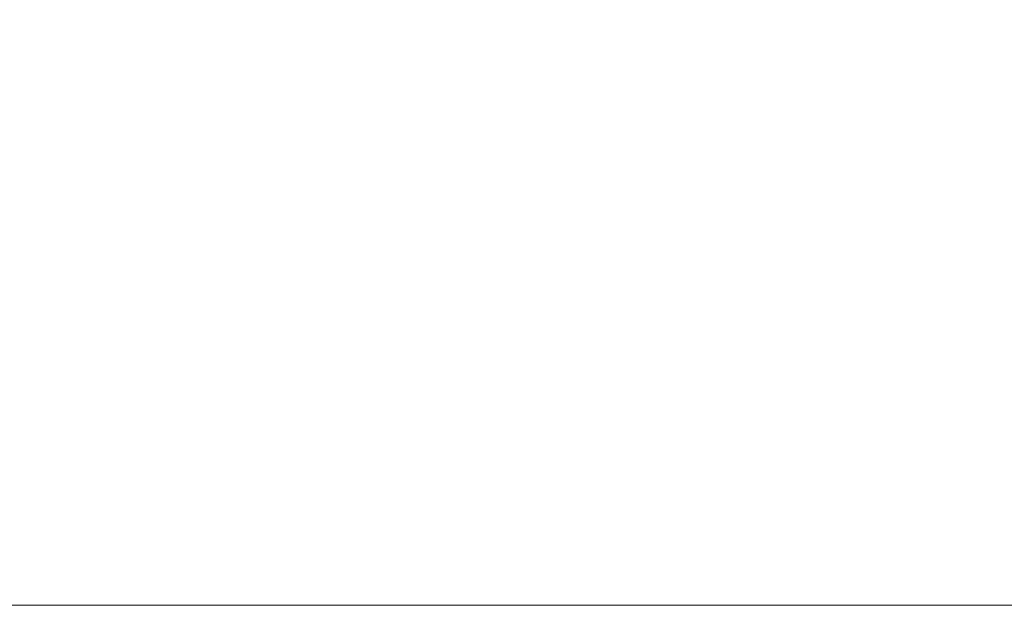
# Model space of a CAD drawing. Header units: inches. Extents: x -326 to -65, y -337 to -178.
# Tile 84 of 256: x -318.247 to -316.73, y -182.711 to -181.81. Entities that reach past the tile are written whole.
import ezdxf

# ---------------------------------------------------------------- set-up
doc = ezdxf.new("R2010")
doc.units = ezdxf.units.IN
doc.header["$MEASUREMENT"] = 0
doc.layers.add('A-FLOR-HRAL', color=1, linetype='Continuous', lineweight=9)

# ---------------------------------------------------------------- blocks, each defined once
blk = doc.blocks.new('Railing - Railing-617326-_3D_')
at = {"layer": 'A-FLOR-HRAL'}
mesh = blk.add_polyface(dxfattribs=at)
corners = [(-322.6877, -179.7113, 36), (-322.6877, -182.7113, 36), (-69.1877, -182.7113, 36), (-66.1877, -179.7113, 36)]
mesh.append_faces([[corners[k] for k in face] for face in [(0, 1, 2, 3)]])
mesh = blk.add_polyface(dxfattribs=at)
corners = [(-322.6877, -182.7113, 34), (-322.6877, -179.7113, 34), (-66.1877, -179.7113, 34), (-69.1877, -182.7113, 34)]
mesh.append_faces([[corners[k] for k in face] for face in [(3, 0, 1, 2)]])
mesh = blk.add_polyface(dxfattribs=at)
corners = [(-322.6877, -182.7113, 36), (-322.6877, -182.7113, 34), (-69.1877, -182.7113, 34), (-69.1877, -182.7113, 36)]
mesh.append_faces([[corners[k] for k in face] for face in [(3, 0, 1, 2)]])

msp = doc.modelspace()

# ---------------------------------------------------------------- block references
at = {"layer": 'A-FLOR-HRAL'}
msp.add_blockref('Railing - Railing-617326-_3D_', (0, 0), dxfattribs=at)

doc.saveas('drawing.dxf')
